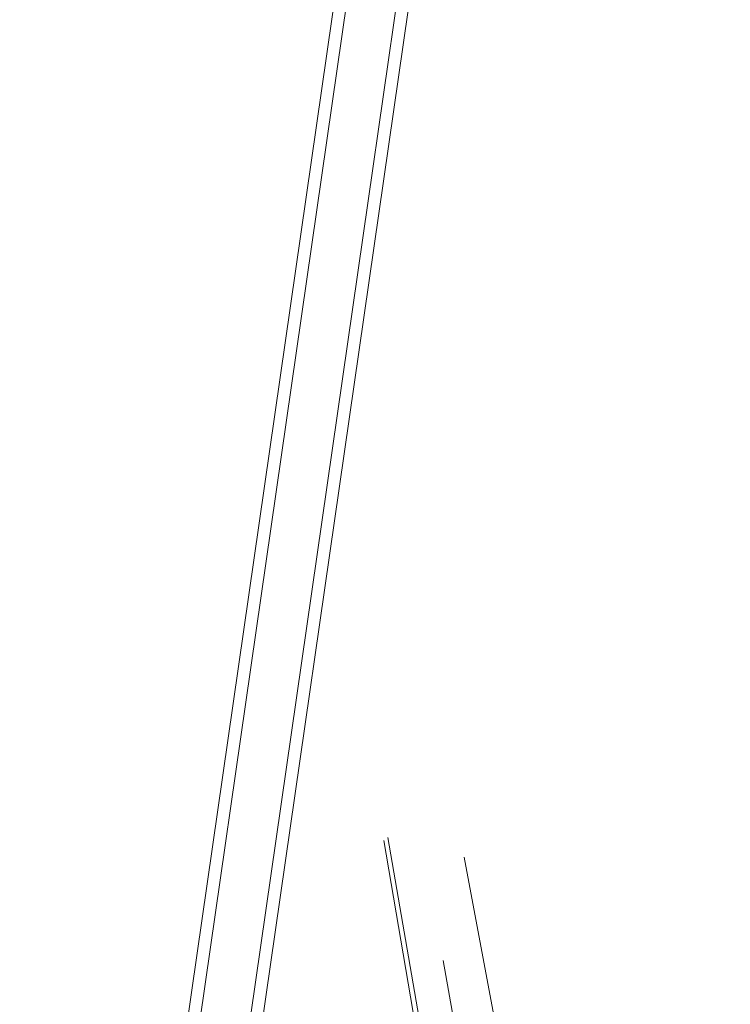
# Model space of a CAD drawing. Extents: x 3503739 to 3504470, y 5375172 to 5375561.
# Tile 94 of 142: x 3504131 to 3504136.75, y 5375437.51 to 5375445.47. Entities that reach past the tile are written whole.
import ezdxf

# ---------------------------------------------------------------- set-up
doc = ezdxf.new("R2010")
doc.units = 0
doc.header["$MEASUREMENT"] = 0
doc.layers.add('_4WP_KANCAD_', color=7, linetype='Continuous')
doc.layers.add('BHM_2022-12-01BR', color=7, linetype='Continuous')

msp = doc.modelspace()

# ---------------------------------------------------------------- linework, layer by layer
at = {"layer": '_4WP_KANCAD_', "color": 1, "linetype": 'Continuous', "lineweight": 13}
for points in [[(3504131.5971, 5375427.8905), (3504136.7319, 5375463.5088), (3504136.138, 5375463.5945), (3504131.0032, 5375427.9761)], [(3504131.5047, 5375427.9504), (3504136.6278, 5375463.488), (3504136.2319, 5375463.5451), (3504131.1088, 5375428.0074)]]:
    msp.add_lwpolyline(points, dxfattribs=at)
at = {"layer": 'BHM_2022-12-01BR', "color": 30, "linetype": 'Continuous', "lineweight": 9}
for p, q in [((3504133.9482, 5375438.8337, -0.1176), (3504134.8376, 5375433.6193, -0.1231)), ((3504133.9803, 5375438.8589), (3504135.539, 5375429.7909))]:
    msp.add_line(p, q, dxfattribs=at)
at = {"layer": 'BHM_2022-12-01BR', "color": 251, "linetype": 'Continuous', "lineweight": 9}
msp.add_line((3504134.595, 5375438.6981), (3504136.7478, 5375427.2878), dxfattribs=at)
at = {"layer": 'BHM_2022-12-01BR', "color": 40, "linetype": 'Continuous', "lineweight": 9}
msp.add_line((3504135.1457, 5375433.8204, 0.0921), (3504134.4264, 5375437.8627, 0.1254), dxfattribs=at)

doc.saveas('drawing.dxf')
